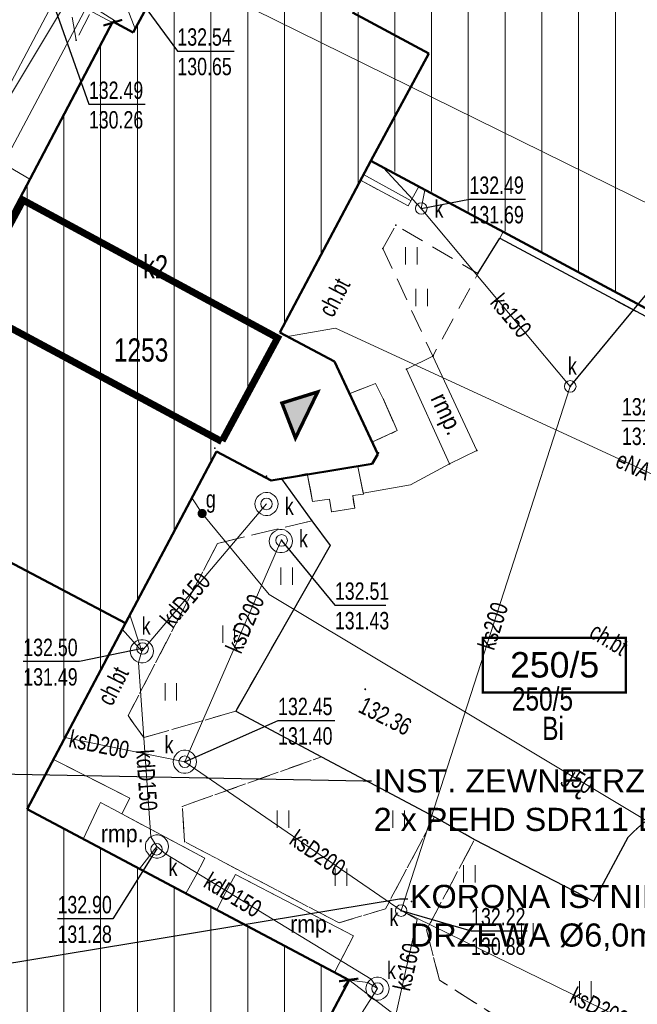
# Model space of a CAD drawing. Header units: centimetres. Extents: x 1590 to 6442358, y 1327 to 6703124.
# Tile 22 of 79: x 1900 to 1926, y 1560 to 1603. Entities that reach past the tile are written whole.
import ezdxf
from ezdxf import colors
from ezdxf.entities.mleader import LeaderData, LeaderLine
from ezdxf.enums import TextEntityAlignment as Align
from ezdxf.math import Vec2, Vec3

# ---------------------------------------------------------------- set-up
doc = ezdxf.new("R2010")
doc.units = ezdxf.units.CM
for name, pattern in [('ACAD_ISO02W100', [15, 12, -3]), ('DASHED', [19.05, 12.7, -6.35]), ('TZ.430.7812.2024$0$1.0_0.5', [1.5, 1, -0.5])]:
    doc.linetypes.add(name, pattern=pattern)
for name, color, linetype, lineweight in [('0_RAMKA', 7, 'Continuous', 25), ('INW_HATCH_UTWARDZENIA', 250, 'Continuous', 0), ('PZT_OPIS', 241, 'Continuous', 5), ('PZT_WYMIARY', 183, 'Continuous', 13), ('S_WODA PPOŻ_TXT', 160, 'Continuous', 20)]:
    doc.layers.add(name, color=color, linetype=linetype, lineweight=lineweight)
doc.layers.add('PZT_GRANICA ODDZIAŁYWANIA', color=7, linetype='ACAD_ISO02W100', lineweight=20, true_color=0xa000d5)
doc.layers.add('PZT_GRANICA OPRACOWANIA', color=7, linetype='DASHED', lineweight=100, true_color=0xedcd12)
for name, color, linetype in [('TZ.430.7812.2024$0$210-oznaczenie konturu użytku gruntowego', 7, 'Continuous'), ('TZ.430.7812.2024$0$211-numer działki ewidencyjnej', 7, 'Continuous'), ('TZ.430.7812.2024$0$312-budynek ewidencyjny', 7, 'Continuous'), ('TZ.430.7812.2024$0$312-oznaczenie budynku ewidencyjnego', 7, 'Continuous'), ('TZ.430.7812.2024$0$312-oznaczenie budynku ewidencyjnego-Atr117', 7, 'Continuous'), ('TZ.430.7812.2024$0$352-schody', 7, 'Continuous'), ('TZ.430.7812.2024$0$358-rampa', 7, 'Continuous'), ('TZ.430.7812.2024$0$358-rampa-Atr103', 7, 'Continuous'), ('TZ.430.7812.2024$0$chodnik', 7, 'Continuous'), ('TZ.430.7812.2024$0$chodnik-Atr17', 7, 'Continuous'), ('TZ.430.7812.2024$0$komora podziemna', 7, 'Continuous'), ('TZ.430.7812.2024$0$krawężnik', 7, 'Continuous'), ('TZ.430.7812.2024$0$pikieta sztuczna', 7, 'Continuous'), ('TZ.430.7812.2024$0$pikieta sztuczna-Atr2', 7, 'Continuous'), ('TZ.430.7812.2024$0$przewód elektroenergetyczny podziemny', 7, 'Continuous'), ('TZ.430.7812.2024$0$przewód elektroenergetyczny podziemny-Atr1', 7, 'Continuous'), ('TZ.430.7812.2024$0$przewód gazowy', 7, 'Continuous'), ('TZ.430.7812.2024$0$przewód gazowy-Atr1', 7, 'Continuous'), ('TZ.430.7812.2024$0$przewód kanalizacyjny', 7, 'Continuous'), ('TZ.430.7812.2024$0$przewód kanalizacyjny-Atr1', 7, 'Continuous'), ('TZ.430.7812.2024$0$przewód telekomunikacyjny podziemny', 7, 'Continuous'), ('TZ.430.7812.2024$0$rzędna', 7, 'Continuous'), ('TZ.430.7812.2024$0$rzędna-Atr2', 7, 'Continuous'), ('TZ.430.7812.2024$0$rzędna-Atr3', 7, 'Continuous'), ('TZ.430.7812.2024$0$trawnik', 7, 'Continuous'), ('TZ.430.7812.2024$0$właz do komory lub kanału - okrągły', 7, 'Continuous'), ('TZ.430.7812.2024$0$właz do komory lub kanału - okrągły-Atr17', 7, 'Continuous'), ('TZ.430.7812.2024$0$zasuwa lub zawór', 7, 'Continuous'), ('TZ.430.7812.2024$0$zasuwa lub zawór-Atr17', 7, 'Continuous')]:
    doc.layers.add(name, color=color, linetype=linetype)
doc.styles.add('ARIAL', font='arial.ttf')
doc.styles.get("Standard").update_dxf_attribs({"font": 'arial.ttf'})
doc.styles.add('TZ.430.7812.2024$0$STANDARD', font='Working1250', dxfattribs={"width": 0.75})
doc.dimstyles.new('500_MDCP_w_metrach', dxfattribs={"dimscale": 0.01, "dimtxt": 80, "dimasz": 60, "dimexe": 40, "dimexo": 10, "dimgap": 5, "dimtad": 1, "dimrnd": 0.01, "dimzin": 9, "dimtxsty": 'ARIAL', "dimblk": 'ARCHTICK', "dimcen": 1, "dimclrd": 256, "dimclre": 256, "dimclrt": 256, "dimadec": 0, "dimazin": 0, "dimtfac": 1, "dimtdec": 1, "dimtix": 1, "dimtmove": 1, "dimatfit": 3, "dimldrblk": 'ARCHTICK', "dimfxl": 40, "dimfxlon": 1, "dimtolj": 1, "dimtzin": 9, "dimlwd": -1, "dimlwe": -1, "dimarcsym": 0})

# ---------------------------------------------------------------- blocks, each defined once
blk = doc.blocks.new('TZ.430.7812.2024$0$TU04')
at = {"color": 0, "linetype": 'Continuous', "lineweight": 13}
for p, q in [((0, 0), (0, 0.75)), ((0.5, 0), (0.5, 0.75))]:
    blk.add_line(p, q, dxfattribs=at)
blk = doc.blocks.new('TZ.430.7812.2024$0$PW01')
at = {"linetype": 'Continuous', "lineweight": 13}
h = blk.add_hatch(color=0, dxfattribs=at)
edge = h.paths.add_edge_path()
edge.add_arc((0, 0), 0.045, 0, 360)
blk = doc.blocks.new('TZ.430.7812.2024$0$US22')
at = {"color": 0, "linetype": 'Continuous', "lineweight": 13}
blk.add_circle((0, 0), 0.25, dxfattribs=at)
blk = doc.blocks.new('TZ.430.7812.2024$0$US25')
at = {"linetype": 'Continuous', "lineweight": 0}
h = blk.add_hatch(color=0, dxfattribs=at)
edge = h.paths.add_edge_path()
edge.add_arc((0, 0), 0.2, 0, 360)
blk = doc.blocks.new('TZ.430.7812.2024')
for p in [(6442312.448, 5667525.073), (6442326.237, 5667517.084), (6442325.685, 5667516.069), (6442329.785, 5667514.987), (6442327.836, 5667511.43), (6442327.854, 5667511.434), (6442326.699, 5667510.861), (6442318.435, 5667507.445), (6442325.496, 5667507.251), (6442329.731, 5667507.349), (6442325.248, 5667506.832), (6442328.562, 5667506.777), (6442320.657, 5667506.246), (6442326.923, 5667487.88)]:
    blk.add_point(p)
at = {"layer": 'TZ.430.7812.2024$0$312-budynek ewidencyjny', "color": 7, "linetype": 'Continuous', "lineweight": 50}
for p, q in [((6442325.16, 5667519.86), (6442321.23, 5667512.44)), ((6442323.6, 5667511.2), (6442321.23, 5667512.44)), ((6442325.46, 5667507.19), (6442323.6, 5667511.2)), ((6442318.5, 5667507.3), (6442314.57, 5667499.9)), ((6442325.22, 5667506.77), (6442325.46, 5667507.19)), ((6442320.86, 5667506.06), (6442325.22, 5667506.77))]:
    blk.add_line(p, q, dxfattribs=at)
at = {"layer": 'TZ.430.7812.2024$0$312-budynek ewidencyjny', "color": 7, "linetype": 'Continuous', "lineweight": 50, "flags": 128}
for points in [[(6442314.9, 5667525.4), (6442317.34, 5667529.92)], [(6442324.37, 5667526.26), (6442327.66, 5667524.5)], [(6442327.66, 5667524.5), (6442324.37, 5667526.26)], [(6442303.45, 5667505.77), (6442314.02, 5667525.88)], [(6442314.02, 5667525.88), (6442314.9, 5667525.4)], [(6442327.66, 5667524.5), (6442325.16, 5667519.86)], [(6442325.16, 5667519.86), (6442327.66, 5667524.5)], [(6442352.47, 5667505.2), (6442325.16, 5667519.86)], [(6442318.5, 5667507.3), (6442320.86, 5667506.06)], [(6442303.45, 5667505.77), (6442314.57, 5667499.9)], [(6442314.57, 5667499.9), (6442303.45, 5667505.77)], [(6442314.57, 5667499.9), (6442310.32, 5667491.86)], [(6442310.32, 5667491.86), (6442324.22, 5667484.48)], [(6442324.22, 5667484.48), (6442318.3, 5667473.3)]]:
    blk.add_lwpolyline(points, dxfattribs=at)
at = {"layer": 'TZ.430.7812.2024$0$352-schody', "color": 7, "linetype": 'Continuous', "lineweight": 18}
for p, q in [((6442323.78, 5667510.79), (6442324.22, 5667509.8)), ((6442323.78, 5667510.79), (6442324.22, 5667509.8)), ((6442324.61, 5667509.95), (6442325, 5667510.1)), ((6442324.61, 5667509.95), (6442325, 5667510.1)), ((6442325, 5667510.1), (6442325.36, 5667510.24)), ((6442325, 5667510.1), (6442325.36, 5667510.24)), ((6442325.36, 5667510.24), (6442325.71, 5667509.55)), ((6442325.36, 5667510.24), (6442325.71, 5667509.55)), ((6442324.22, 5667509.8), (6442324.61, 5667509.95)), ((6442324.22, 5667509.8), (6442324.61, 5667509.95)), ((6442325.71, 5667509.55), (6442326.12, 5667508.62)), ((6442325.71, 5667509.55), (6442325.71, 5667509.55)), ((6442325.71, 5667509.55), (6442325.71, 5667509.55)), ((6442325.71, 5667509.55), (6442326.102, 5667508.661)), ((6442326.102, 5667508.661), (6442326.102, 5667508.661)), ((6442326.102, 5667508.661), (6442326.12, 5667508.62)), ((6442326.12, 5667508.62), (6442326.3, 5667508.21)), ((6442326.12, 5667508.62), (6442326.3, 5667508.21)), ((6442325.56, 5667507.87), (6442325.24, 5667507.73)), ((6442325.56, 5667507.87), (6442325.24, 5667507.73)), ((6442325.93, 5667508.04), (6442325.56, 5667507.87)), ((6442325.93, 5667508.04), (6442325.56, 5667507.87)), ((6442326.3, 5667508.21), (6442325.93, 5667508.04)), ((6442326.3, 5667508.21), (6442325.93, 5667508.04)), ((6442325.24, 5667507.73), (6442325.46, 5667507.19)), ((6442325.24, 5667507.73), (6442325.46, 5667507.19)), ((6442325.46, 5667507.19), (6442325.22, 5667506.77)), ((6442325.46, 5667507.19), (6442325.22, 5667506.77)), ((6442325.22, 5667506.77), (6442324.6, 5667506.66)), ((6442325.22, 5667506.77), (6442324.6, 5667506.66)), ((6442324.6, 5667506.66), (6442324.67, 5667506.3)), ((6442324.6, 5667506.66), (6442324.67, 5667506.3)), ((6442322.42, 5667506.36), (6442321.31, 5667506.13)), ((6442322.42, 5667506.36), (6442321.31, 5667506.13)), ((6442322.49, 5667506), (6442322.42, 5667506.36)), ((6442322.49, 5667506), (6442322.42, 5667506.36)), ((6442324.67, 5667506.3), (6442324.76, 5667505.88)), ((6442324.67, 5667506.3), (6442324.76, 5667505.88)), ((6442322.57, 5667505.58), (6442322.49, 5667506)), ((6442322.57, 5667505.58), (6442322.49, 5667506)), ((6442324.76, 5667505.88), (6442324.84, 5667505.47)), ((6442324.76, 5667505.88), (6442324.84, 5667505.47)), ((6442322.65, 5667505.15), (6442322.57, 5667505.58)), ((6442322.65, 5667505.15), (6442322.57, 5667505.58)), ((6442324.84, 5667505.47), (6442324.38, 5667505.41)), ((6442324.84, 5667505.47), (6442324.38, 5667505.41)), ((6442324.38, 5667505.41), (6442324.42, 5667505.14)), ((6442324.38, 5667505.41), (6442324.42, 5667505.14)), ((6442323.38, 5667505.25), (6442322.65, 5667505.15)), ((6442323.38, 5667505.25), (6442322.65, 5667505.15)), ((6442323.42, 5667504.98), (6442323.38, 5667505.25)), ((6442323.42, 5667504.98), (6442323.38, 5667505.25)), ((6442323.46, 5667504.7), (6442323.42, 5667504.98)), ((6442323.46, 5667504.7), (6442323.42, 5667504.98)), ((6442324.47, 5667504.86), (6442323.46, 5667504.7)), ((6442324.47, 5667504.86), (6442323.46, 5667504.7)), ((6442324.42, 5667505.14), (6442324.47, 5667504.86)), ((6442324.42, 5667505.14), (6442324.47, 5667504.86))]:
    blk.add_line(p, q, dxfattribs=at)
at = {"layer": 'TZ.430.7812.2024$0$352-schody', "color": 7, "linetype": 'Continuous', "lineweight": 18, "flags": 128}
for points in [[(6442325.16, 5667519.86), (6442327.23, 5667518.75), (6442327.01, 5667518.33), (6442326.78, 5667517.92), (6442324.71, 5667519.02), (6442324.94, 5667519.45)], [(6442325.16, 5667519.86), (6442327.23, 5667518.75), (6442327.01, 5667518.33), (6442326.78, 5667517.92), (6442324.71, 5667519.02), (6442324.94, 5667519.45)], [(6442311.46, 5667494.01), (6442314.76, 5667492.34), (6442314.41, 5667491.66), (6442314.04, 5667491.86), (6442313.49, 5667492.15), (6442313.43, 5667492.03), (6442312.75, 5667490.57), (6442310.32, 5667491.86), (6442311.01, 5667493.17), (6442311.24, 5667493.59)], [(6442311.46, 5667494.01), (6442314.76, 5667492.34), (6442314.41, 5667491.66), (6442314.04, 5667491.86), (6442313.49, 5667492.15), (6442313.43, 5667492.03), (6442312.75, 5667490.57), (6442310.32, 5667491.86), (6442311.01, 5667493.17), (6442311.24, 5667493.59)]]:
    blk.add_lwpolyline(points, close=True, dxfattribs=at)
blk.add_lwpolyline([(6442326.902, 5667518.138), (6442324.843, 5667519.268)], dxfattribs=at)
at = {"layer": 'TZ.430.7812.2024$0$358-rampa', "color": 7, "linetype": 'Continuous', "lineweight": 18}
for p, q in [((6442325.24, 5667507.73), (6442326.3, 5667508.21)), ((6442325.46, 5667507.19), (6442325.24, 5667507.73)), ((6442325.22, 5667506.77), (6442325.46, 5667507.19)), ((6442324.6, 5667506.66), (6442325.22, 5667506.77)), ((6442324.831, 5667505.514), (6442324.6, 5667506.66)), ((6442328.562, 5667506.777), (6442326.875, 5667505.87)), ((6442326.875, 5667505.87), (6442324.831, 5667505.514))]:
    blk.add_line(p, q, dxfattribs=at)
at = {"layer": 'TZ.430.7812.2024$0$358-rampa', "color": 7, "linetype": 'Continuous', "lineweight": 18, "flags": 128}
blk.add_lwpolyline([(6442329.731, 5667507.349), (6442328.562, 5667506.777), (6442326.699, 5667510.861), (6442327.836, 5667511.43), (6442329.731, 5667507.349)], dxfattribs=at)
for points in [[(6442314.41, 5667491.66), (6442318, 5667489.74), (6442317.58, 5667488.94), (6442317.17, 5667488.22), (6442312.75, 5667490.57), (6442313.44, 5667492.03), (6442313.49, 5667492.15), (6442314.04, 5667491.86)], [(6442319.32, 5667489.04), (6442324.41, 5667486.39), (6442323.59, 5667484.81), (6442318.52, 5667487.5), (6442318.89, 5667488.25)]]:
    blk.add_lwpolyline(points, close=True, dxfattribs=at)
at = {"layer": 'TZ.430.7812.2024$0$chodnik', "color": 7, "linetype": 'TZ.430.7812.2024$0$1.0_0.5', "lineweight": 18}
for p, q in [((6442326.78, 5667517.92), (6442324.71, 5667519.02)), ((6442327.23, 5667518.75), (6442327.01, 5667518.33)), ((6442330.87, 5667516.8), (6442327.23, 5667518.75)), ((6442327.01, 5667518.33), (6442326.78, 5667517.92)), ((6442330.73, 5667516.52), (6442330.87, 5667516.8)), ((6442344.52, 5667509.09), (6442330.73, 5667516.52)), ((6442323.78, 5667510.79), (6442324.22, 5667509.8)), ((6442324.22, 5667509.8), (6442325.36, 5667510.24)), ((6442325.36, 5667510.24), (6442325.71, 5667509.55)), ((6442325.71, 5667509.55), (6442325.69, 5667509.59)), ((6442325.69, 5667509.59), (6442326.12, 5667508.62)), ((6442326.12, 5667508.62), (6442326.12, 5667508.62)), ((6442326.12, 5667508.62), (6442326.3, 5667508.21)), ((6442326.3, 5667508.21), (6442326.05, 5667508.09)), ((6442322.42, 5667506.36), (6442321.31, 5667506.13)), ((6442322.65, 5667505.15), (6442322.42, 5667506.36)), ((6442322.62, 5667504.32), (6442321.31, 5667506.13)), ((6442321.31, 5667506.13), (6442322.62, 5667504.32)), ((6442324.84, 5667505.47), (6442324.38, 5667505.41)), ((6442324.38, 5667505.41), (6442324.47, 5667504.86)), ((6442324.84, 5667505.47), (6442324.84, 5667505.47)), ((6442324.84, 5667505.47), (6442324.84, 5667505.47)), ((6442323.38, 5667505.25), (6442322.65, 5667505.15)), ((6442323.46, 5667504.7), (6442323.38, 5667505.25)), ((6442324.47, 5667504.86), (6442323.46, 5667504.7)), ((6442318.55, 5667503.34), (6442322.62, 5667504.32)), ((6442322.62, 5667504.32), (6442323.41, 5667503.25)), ((6442314.68, 5667495.9), (6442318.55, 5667503.34)), ((6442323.41, 5667503.25), (6442319.33, 5667496.09)), ((6442314.57, 5667499.9), (6442311.46, 5667494.01)), ((6442319.33, 5667496.09), (6442315.36, 5667494.95)), ((6442323.03, 5667494.12), (6442319.33, 5667496.09)), ((6442319.33, 5667496.09), (6442323.03, 5667494.12)), ((6442315.36, 5667494.95), (6442314.68, 5667495.9)), ((6442311.46, 5667494.01), (6442314.76, 5667492.34)), ((6442317.02, 5667491.98), (6442323.03, 5667494.12)), ((6442323.03, 5667494.12), (6442327.91, 5667491.53)), ((6442314.76, 5667492.34), (6442314.41, 5667491.66)), ((6442317.12, 5667490.46), (6442317.02, 5667491.98)), ((6442314.41, 5667491.66), (6442318, 5667489.74)), ((6442327.91, 5667491.53), (6442325.8, 5667487.56)), ((6442329.64, 5667490.55), (6442327.91, 5667491.53)), ((6442327.91, 5667491.53), (6442329.64, 5667490.55)), ((6442336.27, 5667490.65), (6442336.47, 5667490.86)), ((6442336.47, 5667490.86), (6442336.69, 5667491.06)), ((6442323.79, 5667486.95), (6442317.12, 5667490.46)), ((6442327.57, 5667486.65), (6442329.64, 5667490.55)), ((6442329.64, 5667490.55), (6442334.79, 5667487.89)), ((6442334.79, 5667487.89), (6442336.27, 5667490.65)), ((6442318, 5667489.74), (6442317.58, 5667488.94)), ((6442317.58, 5667488.94), (6442317.17, 5667488.22)), ((6442318.89, 5667488.25), (6442319.32, 5667489.04)), ((6442319.32, 5667489.04), (6442324.41, 5667486.39)), ((6442317.17, 5667488.22), (6442318.52, 5667487.51)), ((6442318.52, 5667487.51), (6442318.89, 5667488.25)), ((6442325.8, 5667487.56), (6442323.79, 5667486.95)), ((6442328.12, 5667484.48), (6442327.57, 5667486.65)), ((6442324.41, 5667486.39), (6442323.59, 5667484.81)), ((6442324.22, 5667484.48), (6442319.03, 5667474.68)), ((6442323.59, 5667484.81), (6442324.22, 5667484.48)), ((6442339.77, 5667477.09), (6442328.12, 5667484.48))]:
    blk.add_line(p, q, dxfattribs=at)
at = {"layer": 'TZ.430.7812.2024$0$chodnik', "color": 7, "linetype": 'TZ.430.7812.2024$0$1.0_0.5', "lineweight": 18, "flags": 128}
blk.add_lwpolyline([(6442312.448, 5667525.073), (6442311.744, 5667528.905), (6442317.002, 5667538.524), (6442318.331, 5667537.829), (6442312.406, 5667526.962), (6442313.184, 5667526.494), (6442312.448, 5667525.073)], dxfattribs=at)
blk.add_lwpolyline([(6442318.331, 5667537.829), (6442312.406, 5667526.962), (6442313.184, 5667526.494), (6442314.9, 5667525.4), (6442317.34, 5667529.92), (6442320.01, 5667534.91), (6442325.11, 5667532.24), (6442326.04, 5667533.98)], close=True, dxfattribs=at)
at = {"layer": 'TZ.430.7812.2024$0$komora podziemna', "color": 34, "linetype": 'Continuous', "lineweight": 18, "flags": 128}
for points in [[(6442321.15, 5667505.14), (6442321.16, 5667505.04), (6442321.15, 5667504.94), (6442321.12, 5667504.84), (6442321.06, 5667504.75), (6442320.99, 5667504.67), (6442320.91, 5667504.61), (6442320.81, 5667504.56), (6442320.71, 5667504.54), (6442320.61, 5667504.54), (6442320.51, 5667504.56), (6442320.41, 5667504.61), (6442320.33, 5667504.67), (6442320.26, 5667504.75), (6442320.2, 5667504.84), (6442320.17, 5667504.94), (6442320.16, 5667505.04), (6442320.17, 5667505.14), (6442320.2, 5667505.24), (6442320.26, 5667505.33), (6442320.33, 5667505.41), (6442320.41, 5667505.47), (6442320.51, 5667505.52), (6442320.61, 5667505.54), (6442320.71, 5667505.54), (6442320.81, 5667505.52), (6442320.91, 5667505.47), (6442320.99, 5667505.41), (6442321.06, 5667505.33), (6442321.12, 5667505.24)], [(6442321.78, 5667503.44), (6442321.77, 5667503.34), (6442321.74, 5667503.24), (6442321.68, 5667503.15), (6442321.61, 5667503.07), (6442321.53, 5667503.01), (6442321.43, 5667502.96), (6442321.33, 5667502.94), (6442321.23, 5667502.94), (6442321.13, 5667502.96), (6442321.03, 5667503.01), (6442320.95, 5667503.07), (6442320.88, 5667503.15), (6442320.82, 5667503.24), (6442320.79, 5667503.34), (6442320.78, 5667503.44), (6442320.79, 5667503.54), (6442320.82, 5667503.64), (6442320.88, 5667503.73), (6442320.95, 5667503.81), (6442321.03, 5667503.87), (6442321.13, 5667503.92), (6442321.23, 5667503.94), (6442321.33, 5667503.94), (6442321.43, 5667503.92), (6442321.53, 5667503.87), (6442321.61, 5667503.81), (6442321.68, 5667503.73), (6442321.74, 5667503.64), (6442321.77, 5667503.54)], [(6442315.77, 5667498.78), (6442315.78, 5667498.68), (6442315.77, 5667498.58), (6442315.74, 5667498.48), (6442315.68, 5667498.39), (6442315.61, 5667498.31), (6442315.53, 5667498.25), (6442315.43, 5667498.2), (6442315.33, 5667498.18), (6442315.23, 5667498.18), (6442315.13, 5667498.2), (6442315.03, 5667498.25), (6442314.95, 5667498.31), (6442314.88, 5667498.39), (6442314.82, 5667498.48), (6442314.79, 5667498.58), (6442314.78, 5667498.68), (6442314.79, 5667498.78), (6442314.82, 5667498.88), (6442314.88, 5667498.97), (6442314.95, 5667499.05), (6442315.03, 5667499.11), (6442315.13, 5667499.16), (6442315.23, 5667499.18), (6442315.33, 5667499.18), (6442315.43, 5667499.16), (6442315.53, 5667499.11), (6442315.61, 5667499.05), (6442315.68, 5667498.97), (6442315.74, 5667498.88)], [(6442317.63, 5667493.91), (6442317.62, 5667493.81), (6442317.59, 5667493.71), (6442317.53, 5667493.62), (6442317.46, 5667493.54), (6442317.38, 5667493.48), (6442317.28, 5667493.43), (6442317.18, 5667493.41), (6442317.08, 5667493.41), (6442316.98, 5667493.43), (6442316.88, 5667493.48), (6442316.8, 5667493.54), (6442316.73, 5667493.62), (6442316.67, 5667493.71), (6442316.64, 5667493.81), (6442316.63, 5667493.91), (6442316.64, 5667494.01), (6442316.67, 5667494.11), (6442316.73, 5667494.2), (6442316.8, 5667494.28), (6442316.88, 5667494.34), (6442316.98, 5667494.39), (6442317.08, 5667494.41), (6442317.18, 5667494.41), (6442317.28, 5667494.39), (6442317.38, 5667494.34), (6442317.46, 5667494.28), (6442317.53, 5667494.2), (6442317.59, 5667494.11), (6442317.62, 5667494.01)], [(6442315.68, 5667489.82), (6442315.6, 5667489.88), (6442315.53, 5667489.96), (6442315.47, 5667490.05), (6442315.44, 5667490.15), (6442315.43, 5667490.25), (6442315.44, 5667490.35), (6442315.47, 5667490.45), (6442315.53, 5667490.54), (6442315.6, 5667490.62), (6442315.68, 5667490.68), (6442315.78, 5667490.73), (6442315.88, 5667490.75), (6442315.98, 5667490.75), (6442316.08, 5667490.73), (6442316.18, 5667490.68), (6442316.26, 5667490.62), (6442316.33, 5667490.54), (6442316.39, 5667490.45), (6442316.42, 5667490.35), (6442316.43, 5667490.25), (6442316.42, 5667490.15), (6442316.39, 5667490.05), (6442316.33, 5667489.96), (6442316.26, 5667489.88), (6442316.18, 5667489.82), (6442316.08, 5667489.77), (6442315.98, 5667489.75), (6442315.88, 5667489.75), (6442315.78, 5667489.77)], [(6442325.95, 5667484.11), (6442325.94, 5667484.01), (6442325.91, 5667483.91), (6442325.85, 5667483.82), (6442325.78, 5667483.74), (6442325.7, 5667483.68), (6442325.6, 5667483.63), (6442325.5, 5667483.61), (6442325.4, 5667483.61), (6442325.3, 5667483.63), (6442325.2, 5667483.68), (6442325.12, 5667483.74), (6442325.05, 5667483.82), (6442324.99, 5667483.91), (6442324.96, 5667484.01), (6442324.95, 5667484.11), (6442324.96, 5667484.21), (6442324.99, 5667484.31), (6442325.05, 5667484.4), (6442325.12, 5667484.48), (6442325.2, 5667484.54), (6442325.3, 5667484.59), (6442325.4, 5667484.61), (6442325.5, 5667484.61), (6442325.6, 5667484.59), (6442325.7, 5667484.54), (6442325.78, 5667484.48), (6442325.85, 5667484.4), (6442325.91, 5667484.31), (6442325.94, 5667484.21)]]:
    blk.add_lwpolyline(points, close=True, dxfattribs=at)
at = {"layer": 'TZ.430.7812.2024$0$krawężnik', "color": 7, "linetype": 'Continuous', "lineweight": 25}
for p, q in [((6442329.785, 5667514.987), (6442330.73, 5667516.52)), ((6442330.73, 5667516.52), (6442343.85, 5667509.48))]:
    blk.add_line(p, q, dxfattribs=at)
at = {"layer": 'TZ.430.7812.2024$0$krawężnik', "color": 7, "linetype": 'Continuous', "lineweight": 25, "flags": 128}
blk.add_lwpolyline([(6442321.31, 5667506.13), (6442322.62, 5667504.32), (6442323.41, 5667503.25), (6442319.33, 5667496.09), (6442323.03, 5667494.12), (6442327.91, 5667491.53), (6442329.64, 5667490.55), (6442334.79, 5667487.89), (6442336.27, 5667490.65), (6442336.47, 5667490.86), (6442336.69, 5667491.06)], dxfattribs=at)
at = {"layer": 'TZ.430.7812.2024$0$przewód elektroenergetyczny podziemny', "color": 1, "linetype": 'Continuous', "lineweight": 18, "flags": 128}
blk.add_lwpolyline([(6442357.74, 5667496.9), (6442323.64, 5667512.63), (6442321.57, 5667512.27)], dxfattribs=at)
at = {"layer": 'TZ.430.7812.2024$0$przewód gazowy', "color": 40, "linetype": 'Continuous', "lineweight": 18, "flags": 128}
blk.add_lwpolyline([(6442354.16, 5667480.98), (6442353.07, 5667481.78), (6442347.47, 5667485.13), (6442320.77, 5667501.13), (6442317.88, 5667504.63), (6442317.44, 5667505.31)], dxfattribs=at)
at = {"layer": 'TZ.430.7812.2024$0$przewód kanalizacyjny', "color": 34, "linetype": 'Continuous', "lineweight": 18, "flags": 128}
for points in [[(6442304.44, 5667514.1), (6442318.9, 5667538.21)], [(6442374.97, 5667499.37), (6442354.68, 5667509.37), (6442299.94, 5667536.34)], [(6442313.9, 5667528.41), (6442309.67, 5667520.42), (6442305.41, 5667512.43), (6442302.13, 5667506.63)], [(6442313.9, 5667528.41), (6442314.99, 5667525.56)], [(6442327.34, 5667517.8), (6442325.71, 5667519.56)], [(6442327.5, 5667518.59), (6442327.34, 5667517.8)], [(6442333.77, 5667510.12), (6442327.34, 5667517.8)], [(6442333.77, 5667510.12), (6442326.47, 5667487.48)], [(6442320.66, 5667505.04), (6442315.28, 5667498.68)], [(6442317.13, 5667493.91), (6442321.28, 5667503.44)], [(6442315.28, 5667498.68), (6442314.76, 5667500.25)], [(6442315.28, 5667498.68), (6442314.43, 5667499.63)], [(6442315.28, 5667498.68), (6442315.14, 5667498.2), (6442315.66, 5667490.66), (6442315.93, 5667490.25)], [(6442317.13, 5667493.91), (6442311.96, 5667494.96)], [(6442326.47, 5667487.48), (6442317.13, 5667493.91)], [(6442315.93, 5667490.25), (6442315.18, 5667489.28)], [(6442315.93, 5667490.25), (6442316.3, 5667489.93), (6442325.18, 5667484.52), (6442325.45, 5667484.11)], [(6442325.8, 5667481), (6442327.16, 5667487.09), (6442326.47, 5667487.48)], [(6442341.57, 5667479.9), (6442341.23, 5667480.26), (6442326.47, 5667487.48)], [(6442325.45, 5667484.11), (6442325.03, 5667484.37), (6442324.22, 5667484.48)], [(6442317.69, 5667472.32), (6442318.09, 5667472.61), (6442325.45, 5667484.11)]]:
    blk.add_lwpolyline(points, dxfattribs=at)
at = {"layer": 'TZ.430.7812.2024$0$przewód telekomunikacyjny podziemny', "color": 30, "linetype": 'Continuous', "lineweight": 18, "flags": 128}
for points in [[(6442322.3, 5667538.1), (6442318.49, 5667538.18), (6442315.19, 5667532.16), (6442311.96, 5667527.66), (6442308.13, 5667520.42), (6442310.44, 5667519.07)], [(6442321.57, 5667512.27), (6442323.64, 5667512.63), (6442357.74, 5667496.9), (6442367.42, 5667519.49)]]:
    blk.add_lwpolyline(points, dxfattribs=at)
at = {"layer": 'TZ.430.7812.2024$0$rzędna-Atr2', "color": 7, "flags": 128}
for points in [[(6442310.89, 5667528.26), (6442312.99, 5667522.3), (6442315.416, 5667522.3)], [(6442314.01, 5667528.43), (6442316.81, 5667524.6), (6442319.263, 5667524.6)], [(6442327.34, 5667517.8), (6442329.42, 5667518.2), (6442331.846, 5667518.2)], [(6442333.77, 5667510.12), (6442337.08, 5667514.11), (6442339.506, 5667514.11)], [(6442339.78, 5667510.87), (6442338.4, 5667508.63), (6442336.001, 5667508.63)], [(6442321.31, 5667503.47), (6442323.61, 5667500.67), (6442325.814, 5667500.67)], [(6442315.31, 5667498.8), (6442312.58, 5667498.24), (6442310.159, 5667498.24)], [(6442317.13, 5667493.91), (6442321.16, 5667495.69), (6442323.613, 5667495.69)], [(6442315.91, 5667490.13), (6442314.03, 5667487.13), (6442311.636, 5667487.13)], [(6442326.47, 5667487.48), (6442329.49, 5667486.61), (6442331.916, 5667486.61)]]:
    blk.add_lwpolyline(points, dxfattribs=at)
at = {"layer": 'TZ.430.7812.2024$0$trawnik', "color": 7, "linetype": 'TZ.430.7812.2024$0$1.0_0.5', "lineweight": 18, "flags": 128}
blk.add_lwpolyline([(6442325.685, 5667516.069), (6442326.237, 5667517.084), (6442329.785, 5667514.987), (6442327.836, 5667511.43), (6442325.685, 5667516.069)], dxfattribs=at)
for points in [[(6442322.62, 5667504.32), (6442318.55, 5667503.34), (6442314.68, 5667495.9), (6442315.36, 5667494.95), (6442319.33, 5667496.09), (6442323.41, 5667503.25)], [(6442327.91, 5667491.53), (6442323.03, 5667494.12), (6442317.02, 5667491.98), (6442317.12, 5667490.46), (6442323.79, 5667486.95), (6442325.8, 5667487.56)], [(6442345.69, 5667484.8), (6442343.65, 5667486.41), (6442343.62, 5667488.94), (6442344.08, 5667489.77), (6442341.01, 5667491.76), (6442340.92, 5667491.82), (6442340.83, 5667491.87), (6442340.73, 5667491.92), (6442340.63, 5667491.97), (6442340.54, 5667492.01), (6442340.44, 5667492.05), (6442340.24, 5667492.11), (6442340.13, 5667492.13), (6442340.03, 5667492.16), (6442339.92, 5667492.17), (6442339.71, 5667492.19), (6442339.6, 5667492.19), (6442339.31, 5667492.18), (6442339.02, 5667492.14), (6442338.74, 5667492.09), (6442338.45, 5667492.01), (6442338.18, 5667491.93), (6442337.91, 5667491.82), (6442337.65, 5667491.7), (6442337.39, 5667491.56), (6442337.14, 5667491.41), (6442336.91, 5667491.24), (6442336.69, 5667491.06), (6442336.47, 5667490.86), (6442336.27, 5667490.65), (6442334.79, 5667487.89), (6442329.64, 5667490.55), (6442327.57, 5667486.65), (6442328.12, 5667484.48), (6442339.77, 5667477.09)]]:
    blk.add_lwpolyline(points, close=True, dxfattribs=at)
at = {"layer": 'TZ.430.7812.2024$0$pikieta sztuczna', "color": 7, "linetype": 'Continuous', "lineweight": 13}
blk.add_blockref('TZ.430.7812.2024$0$PW01', (6442324.92, 5667497.04), dxfattribs=at)
at = {"layer": 'TZ.430.7812.2024$0$rzędna', "color": 34, "linetype": 'Continuous', "lineweight": 18}
for p in [(6442327.34, 5667517.8), (6442333.77, 5667510.12), (6442321.31, 5667503.47), (6442315.31, 5667498.8), (6442317.13, 5667493.91), (6442315.91, 5667490.13), (6442326.47, 5667487.48)]:
    blk.add_blockref('TZ.430.7812.2024$0$PW01', p, dxfattribs=at)
at = {"layer": 'TZ.430.7812.2024$0$trawnik', "color": 7, "linetype": 'Continuous', "lineweight": 18}
for p in [(6442326.664, 5667515.383), (6442327.108, 5667513.586), (6442321.279, 5667501.549), (6442318.779, 5667499.049), (6442316.279, 5667496.549), (6442321.119, 5667491.049), (6442326.119, 5667491.049), (6442323.619, 5667488.549), (6442329.169, 5667488.689), (6442331.669, 5667486.189), (6442334.169, 5667483.689)]:
    blk.add_blockref('TZ.430.7812.2024$0$TU04', p, dxfattribs=at)
at = {"layer": 'TZ.430.7812.2024$0$właz do komory lub kanału - okrągły', "color": 7, "linetype": 'Continuous', "lineweight": 18}
for p in [(6442327.34, 5667517.8), (6442333.77, 5667510.12), (6442320.66, 5667505.04), (6442321.31, 5667503.47), (6442315.31, 5667498.8), (6442317.13, 5667493.91), (6442315.91, 5667490.13), (6442326.47, 5667487.48), (6442325.45, 5667484.11)]:
    blk.add_blockref('TZ.430.7812.2024$0$US22', p, dxfattribs=at)
at = {"layer": 'TZ.430.7812.2024$0$zasuwa lub zawór', "color": 40, "linetype": 'Continuous', "lineweight": 18}
blk.add_blockref('TZ.430.7812.2024$0$US25', (6442317.88, 5667504.63), dxfattribs=at)
at = {"layer": 'TZ.430.7812.2024$0$210-oznaczenie konturu użytku gruntowego', "color": 82, "linetype": 'Continuous', "lineweight": 18, "style": 'TZ.430.7812.2024$0$STANDARD', "width": 0.79}
blk.add_text('Bi', height=1, dxfattribs=at).set_placement((6442332.56, 5667494.85))
at = {"layer": 'TZ.430.7812.2024$0$211-numer działki ewidencyjnej', "color": 7, "linetype": 'Continuous', "lineweight": 18, "style": 'TZ.430.7812.2024$0$STANDARD', "width": 0.79}
blk.add_text('250/5', height=1, dxfattribs=at).set_placement((6442331.25, 5667497.12), align=Align.TOP_LEFT)
at = {"layer": 'TZ.430.7812.2024$0$312-oznaczenie budynku ewidencyjnego', "color": 7, "linetype": 'Continuous', "lineweight": 18, "style": 'TZ.430.7812.2024$0$STANDARD', "width": 0.79}
blk.add_text('1253', height=1, dxfattribs=at).set_placement((6442314.07, 5667512.19), align=Align.TOP_LEFT)
at = {"layer": 'TZ.430.7812.2024$0$312-oznaczenie budynku ewidencyjnego-Atr117', "color": 7, "style": 'TZ.430.7812.2024$0$STANDARD', "width": 0.765}
blk.add_text('k2', height=1, dxfattribs=at).set_placement((6442315.33, 5667515.78), align=Align.TOP_LEFT)
at = {"layer": 'TZ.430.7812.2024$0$358-rampa-Atr103', "color": 7, "style": 'TZ.430.7812.2024$0$STANDARD', "width": 0.918}
blk.add_text('rmp.', height=0.75, rotation=295.2211, dxfattribs=at).set_placement((6442328.457, 5667508.932), align=Align.MIDDLE_CENTER)
for p in [(6442314.43, 5667490.81), (6442322.6, 5667486.91)]:
    blk.add_text('rmp.', height=0.75, dxfattribs=at).set_placement(p, align=Align.MIDDLE_CENTER)
at = {"layer": 'TZ.430.7812.2024$0$chodnik-Atr17', "color": 7, "style": 'TZ.430.7812.2024$0$STANDARD', "width": 0.765}
for rotation, p in [(62.557, (6442323.53, 5667513.05)), (63.181, (6442313.99, 5667496.27))]:
    blk.add_text('ch.bt', height=0.75, rotation=rotation, dxfattribs=at).set_placement(p)
blk.add_text('ch.bt', height=0.75, rotation=328.649, dxfattribs=at).set_placement((6442335.44, 5667499.21), align=Align.MIDDLE_CENTER)
at = {"layer": 'TZ.430.7812.2024$0$pikieta sztuczna-Atr2', "color": 7, "style": 'TZ.430.7812.2024$0$STANDARD', "width": 0.765}
blk.add_text('132.36', height=0.75, rotation=333.066, dxfattribs=at).set_placement((6442324.57, 5667496.08))
at = {"layer": 'TZ.430.7812.2024$0$przewód elektroenergetyczny podziemny-Atr1', "color": 1, "style": 'TZ.430.7812.2024$0$STANDARD', "width": 0.765}
blk.add_text('eNA', height=0.75, rotation=335.236, dxfattribs=at).set_placement((6442336.5, 5667506.7), align=Align.MIDDLE_CENTER)
at = {"layer": 'TZ.430.7812.2024$0$przewód gazowy-Atr1', "color": 40, "style": 'TZ.430.7812.2024$0$STANDARD', "width": 0.765}
blk.add_text('g50', height=0.75, rotation=329.067, dxfattribs=at).set_placement((6442334.12, 5667493.13), align=Align.MIDDLE_CENTER)
at = {"layer": 'TZ.430.7812.2024$0$przewód kanalizacyjny-Atr1', "color": 34, "style": 'TZ.430.7812.2024$0$STANDARD', "width": 0.765}
for s, rotation, p in [('ks150', 309.938, (6442330.56, 5667513.96)), ('kdD150', 49.77, (6442316.3, 5667499.89)), ('ksD200', 66.468, (6442319.21, 5667498.68)), ('ks200', 72.129, (6442330.12, 5667498.8)), ('ksD200', 348.519, (6442312.16, 5667494.92)), ('kdD150', 273.945, (6442315.4, 5667494.43)), ('ksD200', 325.455, (6442321.8, 5667490.7)), ('kdD150', 328.65, (6442318.08, 5667488.85)), ('ks160', 77.411, (6442326.48, 5667484.05)), ('ksD200', 333.934, (6442333.85, 5667483.87))]:
    blk.add_text(s, height=0.75, rotation=rotation, dxfattribs=at).set_placement(p, align=Align.MIDDLE_LEFT)
at = {"layer": 'TZ.430.7812.2024$0$rzędna-Atr2', "color": 34, "style": 'TZ.430.7812.2024$0$STANDARD', "width": 0.765}
for s, p in [('132.54', (6442316.81, 5667524.607)), ('132.49', (6442312.99, 5667522.308)), ('132.49', (6442329.42, 5667518.208)), ('132.29', (6442336.001, 5667508.638)), ('132.51', (6442323.61, 5667500.678)), ('132.50', (6442310.159, 5667498.248)), ('132.45', (6442321.16, 5667495.698)), ('132.90', (6442311.636, 5667487.138)), ('132.22', (6442329.49, 5667486.618))]:
    blk.add_text(s, height=0.75, dxfattribs=at).set_placement(p, align=Align.BOTTOM_LEFT)
at = {"layer": 'TZ.430.7812.2024$0$rzędna-Atr3', "color": 34, "style": 'TZ.430.7812.2024$0$STANDARD', "width": 0.765}
for s, p in [('130.65', (6442316.81, 5667523.332)), ('130.26', (6442312.99, 5667521.032)), ('131.69', (6442329.42, 5667516.933)), ('131.21', (6442336.001, 5667507.362)), ('131.43', (6442323.61, 5667499.402)), ('131.49', (6442310.159, 5667496.973)), ('131.40', (6442321.16, 5667494.423)), ('131.28', (6442311.636, 5667485.862)), ('130.88', (6442329.49, 5667485.343))]:
    blk.add_text(s, height=0.75, dxfattribs=at).set_placement(p, align=Align.BOTTOM_LEFT)
at = {"layer": 'TZ.430.7812.2024$0$właz do komory lub kanału - okrągły-Atr17', "color": 7, "style": 'TZ.430.7812.2024$0$STANDARD', "width": 0.765}
for p in [(6442327.91, 5667517.41), (6442333.67, 5667510.62), (6442321.45, 5667504.57), (6442322.06, 5667503.17), (6442315.27, 5667499.4), (6442316.26, 5667494.27), (6442316.43, 5667488.98), (6442325.97, 5667486.81), (6442325.86, 5667484.53)]:
    blk.add_text('k', height=0.75, dxfattribs=at).set_placement(p)
at = {"layer": 'TZ.430.7812.2024$0$zasuwa lub zawór-Atr17', "color": 40, "style": 'TZ.430.7812.2024$0$STANDARD', "width": 0.765}
blk.add_text('g', height=0.75, dxfattribs=at).set_placement((6442318.04, 5667504.88))
blk = doc.blocks.new('wejście główne')
blk.add_hatch(color=256).paths.add_polyline_path([(-110.4, -118.3), (110.7, -118), (0, 0)])
at = {"const_width": 14.7}
blk.add_lwpolyline([(110.7, -118), (-110.4, -118.3), (0, 0), (110.7, -118), (-110.4, -118.3)], dxfattribs=at)
blk.add_lwpolyline([(110.7, -118), (-110.4, -118.3), (0, 0), (110.7, -118), (-110.4, -118.3)], dxfattribs=at)
blk = doc.blocks.new('_ArchTick')
at = {"color": 0, "linetype": 'ByBlock', "const_width": 0.15}
blk.add_lwpolyline([(-0.5, -0.5), (0.5, 0.5)], dxfattribs=at)
blk = doc.blocks.new('*D1476')
at = {"layer": 'Defpoints', "color": 0, "transparency": 33554687}
for p in [(1913.878, 1561.307), (1928.688, 1550.098), (1928.688, 1550.098)]:
    blk.add_point(p, dxfattribs=at)
at = {"layer": 'PZT_WYMIARY', "transparency": 33554687}
for p, q in [((1913.817, 1561.227), (1913.636, 1560.988)), ((1913.878, 1561.307), (1928.688, 1550.098)), ((1928.628, 1550.018), (1928.447, 1549.779))]:
    blk.add_line(p, q, dxfattribs=at)
at = {"layer": 'PZT_WYMIARY', "xscale": 0.6, "yscale": 0.6, "zscale": 0.6}
for p, rotation in [((1913.878, 1561.307), 142.8795847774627), ((1928.688, 1550.098), 322.8795847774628)]:
    blk.add_blockref('_ArchTick', p, dxfattribs=dict(at, rotation=rotation))
at = {"layer": 'PZT_WYMIARY', "transparency": 33554687, "insert": (1921.603, 1556.126), "char_height": 0.8, "attachment_point": 5, "rotation": 322.8796, "style": 'ARIAL'}
blk.add_mtext('\\A1;18,57', dxfattribs=at)
blk = doc.blocks.new('*D1481')
at = {"layer": 'Defpoints', "color": 0, "transparency": 33554687}
for p in [(1898.212, 1605.564), (1898.212, 1605.564), (1903.694, 1602.645)]:
    blk.add_point(p, dxfattribs=at)
at = {"layer": 'PZT_WYMIARY', "transparency": 33554687}
for p, q in [((1903.694, 1602.645), (1898.212, 1605.564)), ((1898.165, 1605.476), (1898.024, 1605.211)), ((1903.647, 1602.557), (1903.506, 1602.292))]:
    blk.add_line(p, q, dxfattribs=at)
at = {"layer": 'PZT_WYMIARY', "xscale": 0.6, "yscale": 0.6, "zscale": 0.6}
for p, rotation in [((1898.212, 1605.564), 151.9670251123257), ((1903.694, 1602.645), 331.9670251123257)]:
    blk.add_blockref('_ArchTick', p, dxfattribs=dict(at, rotation=rotation))
at = {"layer": 'PZT_WYMIARY', "transparency": 33554687, "insert": (1901.203, 1604.573), "char_height": 0.8, "attachment_point": 5, "rotation": 331.967, "style": 'ARIAL'}
blk.add_mtext('\\A1;6,21', dxfattribs=at)

msp = doc.modelspace()

# ---------------------------------------------------------------- hatches: boundary and pattern name
at = {"layer": 'INW_HATCH_UTWARDZENIA', "transparency": 33554687}
h = msp.add_hatch(dxfattribs=at)
h.set_pattern_fill('ANSI31', color=256, scale=0.5, angle=45, style=0)
h.set_pattern_definition([(90, (-52576.66, 6613.2161), (-1.5875, 1e-16), [])])
h.paths.add_polyline_path([(1930.197, 1617.891), (1932.731, 1622.489), (1915.08, 1622.489), (1917.967, 1620.988), (1915.886, 1616.986), (1918.36, 1615.645), (1914.789, 1609.06), (1909.821, 1611.754), (1904.578, 1602.162), (1903.694, 1602.645), (1882.981, 1563.387), (1891.049, 1559.13), (1885.338, 1547.664), (1879.794, 1550.597), (1874.333, 1540.354), (1894.621, 1540.354), (1895.675, 1542.265), (1888.413, 1545.938), (1894.237, 1557.451), (1907.962, 1550.164), (1913.878, 1561.307), (1899.987, 1568.682), (1914.885, 1596.745), (1942.108, 1582.01), (1945.016, 1587.384), (1947.113, 1586.249), (1954.483, 1599.867), (1928.767, 1613.866), (1930.802, 1617.558)])

# ---------------------------------------------------------------- linework, layer by layer
at = {"layer": 'PZT_GRANICA ODDZIAŁYWANIA', "ltscale": 0.1, "transparency": 33554687, "const_width": 0.3}
msp.add_lwpolyline([(1908.399, 1584.557), (1897.284, 1590.538), (1897.9, 1591.684), (1896.989, 1592.174), (1897.915, 1593.895), (1898.94, 1593.343), (1899.822, 1594.982), (1910.807, 1589.032), (1908.415, 1584.587)], dxfattribs=at)
at = {"layer": 'PZT_GRANICA OPRACOWANIA', "linetype": 'Continuous', "transparency": 33554687, "const_width": 0.1}
msp.add_lwpolyline([(1919.666, 1576.077), (1925.836, 1576.079), (1925.837, 1573.722), (1919.667, 1573.721)], close=True, dxfattribs=at)

# ---------------------------------------------------------------- block references
at = {"layer": '0_RAMKA', "transparency": 33554559}
msp.add_blockref('TZ.430.7812.2024', (-6440410.33, -5665923.18), dxfattribs=at)
at = {"layer": 'PZT_OPIS', "transparency": 33554687, "xscale": 0.01, "yscale": 0.01, "zscale": 0.01, "rotation": 64.11443203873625}
msp.add_blockref('wejście główne', (1910.995, 1586.219), dxfattribs=at)

# ---------------------------------------------------------------- texts
at = {"layer": 'PZT_OPIS', "ltscale": 2, "transparency": 33554687, "style": 'ARIAL'}
msp.add_text('250/5', height=1.1, rotation=0.062, dxfattribs=at).set_placement((1920.844, 1574.914), align=Align.MIDDLE_LEFT)

# ---------------------------------------------------------------- dimensions: what is measured, and where the dimension line sits
at = {"layer": 'PZT_WYMIARY', "transparency": 33554687}
for p1, p2, picture, middle in [((1903.694, 1602.645), (1898.212, 1605.564), '*D1481', (1901.203, 1604.573)), ((1913.878, 1561.307), (1928.688, 1550.098), '*D1476', (1921.603, 1556.126))]:
    dim = msp.add_aligned_dim(p1=p1, p2=p2, distance=0, dimstyle='500_MDCP_w_metrach', dxfattribs=at)
    dim.commit()
    dim.dimension.update_dxf_attribs({"geometry": picture, "text_midpoint": middle})

# ---------------------------------------------------------------- leaders
at = {"layer": 'S_WODA PPOŻ_TXT', "transparency": 33554687}
ml = msp.add_multileader_mtext('Standard', dxfattribs=at)
ml.set_content('INST. ZEWNĘTRZNA\\P2 x PEHD SDR11 DE63')
ml.set_leader_properties()
ml.build(insert=Vec2(0, 0))
ml.multileader.update_dxf_attribs({"dogleg_length": 0.36, "arrow_head_size": 0.18})
ctx = ml.context
ctx.base_point, ctx.char_height, ctx.arrow_head_size, ctx.landing_gap_size, ctx.plane_origin = Vec3(1914.863, 1569.89, 0.002), 1, 0.18, 0.09, Vec3(1887.135, 1571.586, 0.002)
notes = []
notes.append((ctx, [(0, (1, 1, 0), (1914.503, 1569.899, 0.002), (1, 0), 0.36, [(0, [(1881.576, 1570.532, 0.002)], 0, [])])]))
ctx.mtext.insert, ctx.mtext.flow_direction = Vec3(1914.953, 1570.407, 0.002), 5
ml = msp.add_multileader_mtext('Standard', dxfattribs=at)
ml.set_content('KORONA ISTNIEJĄCEGO DRZEWA %%C6,0m')
ml.set_leader_properties()
ml.build(insert=Vec2(0, 0))
ml.multileader.update_dxf_attribs({"dogleg_length": 0.36, "arrow_head_size": 0.18})
ctx = ml.context
ctx.base_point, ctx.char_height, ctx.arrow_head_size, ctx.landing_gap_size, ctx.plane_origin = Vec3(1916.43, 1564.814, 0.002), 1, 0.18, 0.09, Vec3(1888.702, 1566.403, 0.002)
notes.append((ctx, [(0, (1, 1, 0), (1916.07, 1564.814, 0.002), (1, 0), 0.36, [(0, [(1884.213, 1559.539, 0.002)], 0, [])])]))
ctx.mtext.insert, ctx.mtext.width, ctx.mtext.flow_direction = Vec3(1916.52, 1565.413, 0.002), 17.18795, 5
for ctx, leaders in notes:
    for number, flags, end, landing, length, lines in leaders:
        leader = LeaderData()
        leader.index, (leader.has_last_leader_line, leader.has_dogleg_vector, leader.attachment_direction) = number, flags
        leader.last_leader_point, leader.dogleg_vector, leader.dogleg_length = Vec3(end), Vec3(landing), length
        for number, points, colour, breaks in lines:
            line = LeaderLine()
            line.index, line.vertices, line.color, line.breaks = number, Vec3.list(points), colors.encode_raw_color(colour), breaks
            leader.lines.append(line)
        ctx.leaders.append(leader)

doc.saveas('drawing.dxf')
